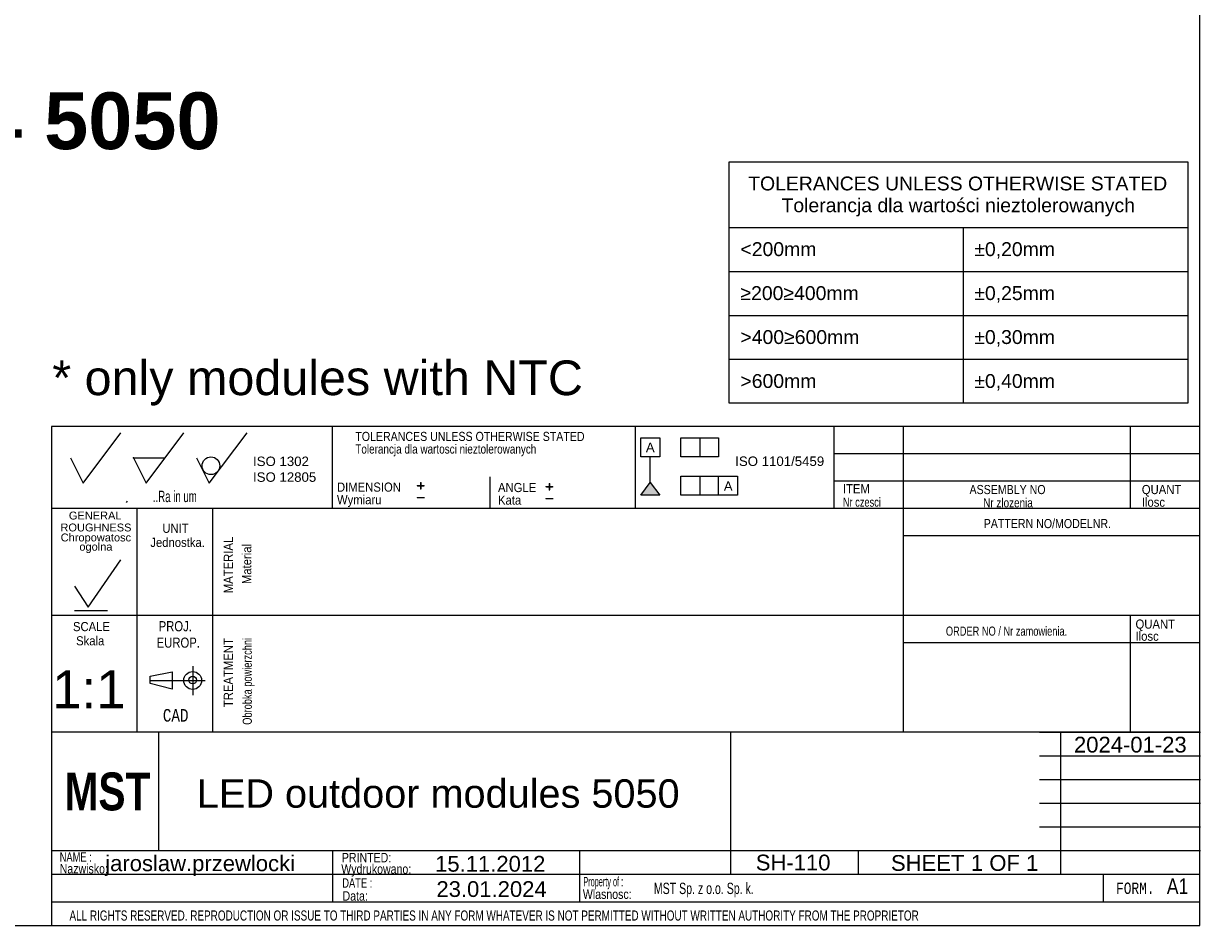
# Model space of a CAD drawing. Header units: millimetres. Extents: x 7 to 819, y 15 to 587.
# Tile 33 of 45: x 633 to 819, y 15 to 158. Entities that reach past the tile are written whole.
import ezdxf
from ezdxf.entities.mleader import LeaderData, LeaderLine
from ezdxf.enums import TextEntityAlignment as Align
from ezdxf.lldxf.tags import DXFTag
from ezdxf.math import Vec2, Vec3

# ---------------------------------------------------------------- set-up
doc = ezdxf.new("R2010")
doc.units = ezdxf.units.MM
for name, color, linetype in [('10', 7, 'Continuous'), ('Default', 7, 'Continuous'), ('frame', 7, 'Continuous')]:
    doc.layers.add(name, color=color, linetype=linetype)
doc.styles.add('SEACAD_Arial', font='arial.ttf')
doc.styles.add('SEACAD_Lucida_Console', font='lucon.TTF', dxfattribs={"width": 0.8})
tags = doc.linetypes.add('CENTER2', pattern=[28.575, 19.05, -3.175, 3.175, -3.175]).pattern_tags.tags
tags[10:11] = [DXFTag(74, 4), DXFTag(75, 0), DXFTag(340, '0'), DXFTag(46, 0.0), DXFTag(50, 0.0), DXFTag(44, 0.0), DXFTag(45, 0.0)]
tags[8:9] = [DXFTag(74, 4), DXFTag(75, 0), DXFTag(340, '0'), DXFTag(46, 0.0), DXFTag(50, 0.0), DXFTag(44, 0.0), DXFTag(45, 0.0)]
tags[6:7] = [DXFTag(74, 4), DXFTag(75, 0), DXFTag(340, '0'), DXFTag(46, 0.0), DXFTag(50, 0.0), DXFTag(44, 0.0), DXFTag(45, 0.0)]
tags[4:5] = [DXFTag(74, 4), DXFTag(75, 0), DXFTag(340, '0'), DXFTag(46, 0.0), DXFTag(50, 0.0), DXFTag(44, 0.0), DXFTag(45, 0.0)]

# ---------------------------------------------------------------- blocks, each defined once
blk = doc.blocks.new('SE')
at = {"layer": 'frame', "color": 7, "linetype": 'Continuous'}
for p, q in [((744.51, 125.33), (817.22, 125.33)), ((781.59, 125.33), (781.59, 118.36)), ((744.51, 118.36), (817.22, 118.36)), ((781.59, 118.36), (781.59, 111.4)), ((744.51, 111.4), (817.22, 111.4)), ((781.59, 111.4), (781.59, 104.43)), ((744.51, 104.43), (817.22, 104.43)), ((781.59, 104.43), (781.59, 97.46))]:
    blk.add_line(p, q, dxfattribs=at)
blk.add_lwpolyline([(744.51, 97.46), (744.51, 135.74), (817.22, 135.74), (817.22, 97.46), (744.51, 97.46)], dxfattribs=at)
at = {"layer": 'frame', "color": 7, "linetype": 'Continuous', "style": 'SEACAD_Arial'}
for s, p in [('TOLERANCES UNLESS OTHERWISE STATED', (747.51, 133.41)), ('Tolerancja dla wartości nieztolerowanych', (752.79, 129.96)), ('±0,20mm', (783.35, 123)), ('<200mm', (746.28, 123)), ('≥200≥400mm', (746.28, 116.03)), ('±0,25mm', (783.35, 116.03)), ('>400≥600mm', (746.28, 109.06)), ('±0,30mm', (783.35, 109.06)), ('>600mm', (746.28, 102.09)), ('±0,40mm', (783.35, 102.09))]:
    blk.add_text(s, height=2.2, dxfattribs=at).set_placement(p, align=Align.TOP_LEFT)
blk = doc.blocks.new('SEANNOT_GROUP75')
at = {"layer": 'Default', "color": 7, "linetype": 'Continuous', "style": 'SEACAD_Arial'}
blk.add_text('LED outdoor modules 5050', height=4.5, dxfattribs=at).set_placement((660.11, 37.84), align=Align.TOP_LEFT)
blk = doc.blocks.new('SEANNOT_GROUP77')
at = {"layer": 'Default', "color": 7, "linetype": 'Continuous', "style": 'SEACAD_Arial'}
blk.add_text('jaroslaw.przewlocki', height=2.5, dxfattribs=at).set_placement((645.59, 25.78), align=Align.TOP_LEFT)
blk = doc.blocks.new('SEANNOT_GROUP78')
at = {"layer": 'Default', "color": 7, "linetype": 'Continuous', "style": 'SEACAD_Arial'}
blk.add_text('SH-110', height=2.5, dxfattribs=at).set_placement((748.71, 25.9), align=Align.TOP_LEFT)
blk = doc.blocks.new('SEANNOT_GROUP79')
at = {"layer": 'Default', "color": 7, "linetype": 'Continuous', "style": 'SEACAD_Arial'}
blk.add_text('1:1', height=6, dxfattribs=at).set_placement((637.18, 55.12), align=Align.TOP_LEFT)
blk = doc.blocks.new('SEANNOT_GROUP80')
at = {"layer": 'Default', "color": 7, "linetype": 'Continuous', "style": 'SEACAD_Arial'}
blk.add_text('15.11.2012', height=2.5, dxfattribs=at).set_placement((697.88, 25.7), align=Align.TOP_LEFT)
blk = doc.blocks.new('SEANNOT_GROUP81')
at = {"layer": 'Default', "color": 7, "linetype": 'Continuous', "style": 'SEACAD_Arial'}
blk.add_text('23.01.2024', height=2.5, dxfattribs=at).set_placement((698.09, 21.69), align=Align.TOP_LEFT)
blk = doc.blocks.new('SEANNOT_GROUP83')
at = {"layer": 'Default', "color": 7, "linetype": 'Continuous', "style": 'SEACAD_Arial'}
for s, p in [('SHEET ', (770.14, 25.83)), ('1', (782.8, 25.83)), (' OF ', (784.76, 25.83)), ('1', (791.55, 25.83))]:
    blk.add_text(s, height=2.5, dxfattribs=at).set_placement(p, align=Align.TOP_LEFT)
blk = doc.blocks.new('SEANNOT_GROUP84')
at = {"layer": 'Default', "color": 7, "linetype": 'Continuous', "style": 'SEACAD_Arial'}
blk.add_text('2024-01-23', height=2.5, dxfattribs=at).set_placement((799.15, 44.59), align=Align.TOP_LEFT)
blk = doc.blocks.new('_Dot')
at = {"color": 0, "linetype": 'ByBlock', "lineweight": -2}
blk.add_line((-0.5, 0), (-1, 0), dxfattribs=at)
at = {"color": 0, "linetype": 'ByBlock', "const_width": 0.5}
blk.add_lwpolyline([(-0.25, 0, 1), (0.25, 0, 1)], format="xyb", close=True, dxfattribs=at)

msp = doc.modelspace()

# ---------------------------------------------------------------- hatches: boundary and pattern name
at = {"layer": 'Default', "linetype": 'Continuous'}
msp.add_hatch(color=7, dxfattribs=at).paths.add_polyline_path([(731.992, 84.877), (730.492, 82.892), (733.492, 82.892)])

# ---------------------------------------------------------------- linework, layer by layer
at = {"layer": '10', "color": 7, "linetype": 'Continuous'}
for p, q in [((681.575, 93.794), (681.575, 80.794)), ((729.575, 93.794), (729.575, 80.794)), ((761.075, 93.794), (761.075, 80.794)), ((772.075, 93.794), (772.075, 45.294)), ((808.075, 93.794), (808.075, 80.794)), ((642.075, 84.794), (648.075, 92.794)), ((652.075, 84.794), (658.075, 92.794)), ((662.075, 84.794), (668.075, 92.794)), ((640.075, 88.794), (642.075, 84.794)), ((650.075, 88.794), (655.075, 88.794)), ((650.075, 88.794), (652.075, 84.794)), ((660.075, 88.794), (662.075, 84.794)), ((819.075, 89.461), (761.075, 89.461)), ((706.575, 85.794), (706.575, 80.794)), ((819.075, 85.127), (761.075, 85.127)), ((819.075, 80.794), (637.075, 80.794)), ((648.949, 81.721), (649.125, 81.927)), ((650.575, 80.794), (650.575, 45.294)), ((650.575, 80.794), (650.575, 46.794)), ((662.575, 80.794), (662.575, 45.294)), ((819.075, 76.461), (772.075, 76.461)), ((642.877, 65.159), (648.076, 72.664)), ((640.735, 68.441), (642.877, 65.159)), ((819.075, 63.794), (637.075, 63.794)), ((640.735, 64.619), (645.934, 64.619)), ((808.075, 63.794), (808.075, 45.294)), ((819.075, 59.461), (772.075, 59.461)), ((652.721, 54.209), (656.206, 54.901)), ((652.721, 53.016), (652.721, 54.209)), ((656.206, 54.901), (656.206, 52.133)), ((659.45, 55.77), (659.45, 51.161)), ((659.45, 55.77), (659.45, 51.161)), ((656.206, 52.133), (652.721, 53.016)), ((744.7, 45.294), (637.075, 45.294)), ((744.575, 45.294), (637.075, 45.294)), ((654.075, 26.544), (654.075, 45.294)), ((793.7, 45.294), (819.2, 45.294)), ((797.075, 22.794), (797.075, 45.294)), ((793.7, 41.544), (819.2, 41.544)), ((793.7, 37.794), (819.2, 37.794)), ((793.7, 34.044), (819.2, 34.044)), ((793.7, 30.294), (819.2, 30.294)), ((637.075, 26.544), (819.2, 26.544)), ((681.603, 26.521), (681.603, 18.396)), ((720.78, 26.456), (720.78, 18.331)), ((764.95, 26.544), (764.95, 22.794)), ((637.075, 22.794), (793.7, 22.794)), ((803.762, 22.794), (803.762, 18.419)), ((637.075, 18.419), (819.075, 18.419))]:
    msp.add_line(p, q, dxfattribs=at)
at = {"layer": '10', "color": 7, "linetype": 'CENTER2'}
msp.add_line((652.721, 53.517), (661.436, 53.517), dxfattribs=at)
at = {"layer": '10', "color": 7, "linetype": 'Continuous'}
for points in [[(819.075, 14.669), (819.075, 93.794), (637.075, 93.794), (637.075, 14.669), (819.075, 14.669)], [(744.7, 45.294), (744.7, 22.794), (819.075, 22.794), (819.075, 45.294), (744.7, 45.294)]]:
    msp.add_lwpolyline(points, dxfattribs=at)
for centre, radius in [((662.347, 87.549), 1.402), ((659.45, 53.517), 1.415), ((659.45, 53.576), 0.607)]:
    msp.add_circle(centre, radius, dxfattribs=at)
msp.add_point((650.075, 88.794), dxfattribs=at)
at = {"layer": 'Default', "color": 7, "linetype": 'Continuous'}
for p, q in [((819.1, 14.67), (819.1, 586.67)), ((730.492, 88.983), (730.492, 91.983)), ((730.492, 91.983), (733.492, 91.983)), ((733.492, 91.983), (733.492, 88.983)), ((736.828, 88.983), (736.828, 91.983)), ((736.828, 91.983), (742.828, 91.983)), ((739.828, 91.983), (739.828, 88.983)), ((742.828, 91.983), (742.828, 88.983)), ((733.492, 88.983), (730.492, 88.983)), ((731.992, 84.877), (731.992, 88.983)), ((742.828, 88.983), (736.828, 88.983)), ((736.828, 82.892), (736.828, 85.892)), ((736.828, 85.892), (745.828, 85.892)), ((739.828, 85.892), (739.828, 82.892)), ((742.828, 82.892), (742.828, 85.892)), ((745.828, 85.892), (745.828, 82.892)), ((730.492, 82.892), (731.992, 84.877)), ((731.992, 84.877), (733.492, 82.892)), ((733.492, 82.892), (730.492, 82.892)), ((745.828, 82.892), (736.828, 82.892)), ((6.708, 14.67), (819.1, 14.67))]:
    msp.add_line(p, q, dxfattribs=at)

# ---------------------------------------------------------------- block references
at = {"layer": 'Default'}
for name in ['SEANNOT_GROUP79', 'SEANNOT_GROUP84', 'SEANNOT_GROUP75', 'SEANNOT_GROUP77', 'SEANNOT_GROUP80', 'SEANNOT_GROUP78', 'SEANNOT_GROUP83', 'SEANNOT_GROUP81']:
    msp.add_blockref(name, (0, 0), dxfattribs=at)
at = {"layer": 'frame'}
msp.add_blockref('SE', (0, 0), dxfattribs=at)

# ---------------------------------------------------------------- texts
at = {"layer": '10', "attachment_point": 1}
for s, insert, char_height, width, style in [('{\\farial rounded mt|b0||i0||c0|p34;\\C7;\\H1.45000002;\\W0.83002;TOLERANCES UNLESS OTHERWISE STATED}', (685.231, 92.931), 1.45, 38.61414, 'SEACAD_Arial'), ('{\\farial rounded mt|b0||i0||c0|p34;\\C7;\\H1.45000002;\\W0.77704;Tolerancja dla wartosci nieztolerowanych}', (685.231, 90.931), 1.45, 36.02936, 'SEACAD_Arial'), ('{\\farial rounded mt|b0||i0||c0|p34;\\C7;\\H1.45000002;\\W0.883;DIMENSION}', (682.324, 84.896), 1.45, 10.15001, 'SEACAD_Arial'), ('{\\farial rounded mt|b0||i0||c0|p34;\\C7;\\H1.45000002;\\W0.883;ANGLE}', (707.852, 84.832), 1.45, 6.05218, 'SEACAD_Arial'), ('{\\farial rounded mt|b0||i0||c0|p34;\\C7;\\H1.45000002;\\W0.883;ITEM}', (762.514, 84.637), 1.45, 4.25544, 'SEACAD_Arial'), ('{\\farial rounded mt|b0||i0||c0|p34;\\C7;\\H1.45000002;\\W0.83002;ASSEMBLY NO}', (782.593, 84.51), 1.45, 12.82936, 'SEACAD_Arial'), ('{\\farial rounded mt|b0||i0||c0|p34;\\C7;\\H1.45000002;\\W0.883;QUANT}', (809.905, 84.51), 1.45, 6.24131, 'SEACAD_Arial'), ('{\\farial rounded mt|b0||i0||c0|p34;\\C7;\\H1.8;\\W0.608;..Ra in um}', (653.139, 83.594), 1.8, 8.92175, 'SEACAD_Arial'), ('{\\farial rounded mt|b0||i0||c0|p34;\\C7;\\H1.45000002;\\W0.883;Wymiaru}', (682.324, 82.896), 1.45, 8.67569, 'SEACAD_Arial'), ('{\\farial rounded mt|b0||i0||c0|p34;\\C7;\\H1.45000002;\\W0.883;Kata}', (707.852, 82.832), 1.45, 5.07501, 'SEACAD_Arial'), ('{\\farial rounded mt|b0||i0||c0|p34;\\C7;\\H1.45000002;\\W0.72406;Nr czesci }', (762.514, 82.51), 1.45, 7.78588, 'SEACAD_Arial'), ('{\\farial rounded mt|b0||i0||c0|p34;\\C7;\\H1.45000002;\\W0.77704;Nr zlozenia}', (784.757, 82.411), 1.45, 9.50428, 'SEACAD_Arial'), ('{\\farial rounded mt|b0||i0||c0|p34;\\C7;\\H1.45000002;\\W0.883;Ilosc}', (809.905, 82.51), 1.45, 6.93479, 'SEACAD_Arial'), ('{\\farial rounded mt|b0||i0||c0|p34;\\C7;\\H1.45000002;\\W0.883;UNIT}', (654.641, 78.367), 1.45, 4.16088, 'SEACAD_Arial'), ('{\\farial rounded mt|b0||i0||c0|p34;\\C7;\\H1.45000002;\\W0.83002;PATTERN NO/MODELNR.}', (784.847, 79.116), 1.45, 21.43479, 'SEACAD_Arial'), ('{\\farial rounded mt|b0||i0||c0|p34;\\C7;\\H1.45000002;\\W0.883;Jednostka.}', (652.738, 76.128), 1.45, 8.72628, 'SEACAD_Arial'), ('{\\farial rounded mt|b0||i0||c0|p34;\\C7;\\H1.45000002;\\W0.883;SCALE}', (640.475, 62.782), 1.45, 5.86305, 'SEACAD_Arial'), ('{\\farial rounded mt|b0||i0||c0|p34;\\C7;\\H1.60000002;\\W0.8;PROJ.}', (654.062, 62.918), 1.6, 5.11305, 'SEACAD_Arial'), ('{\\farial rounded mt|b0||i0||c0|p34;\\C7;\\H1.45000002;\\W0.72406;ORDER NO / Nr zamowienia.}', (778.847, 62.061), 1.45, 25.03089, 'SEACAD_Arial'), ('{\\farial rounded mt|b0||i0||c0|p34;\\C7;\\H1.45000002;\\W0.883;QUANT}', (808.905, 63.177), 1.45, 6.24131, 'SEACAD_Arial'), ('{\\farial rounded mt|b0||i0||c0|p34;\\C7;\\H1.45000002;\\W0.883;Skala}', (640.976, 60.528), 1.45, 5.77723, 'SEACAD_Arial'), ('{\\farial rounded mt|b0||i0||c0|p34;\\C7;\\H1.60000002;\\W0.8;EUROP.}', (653.745, 60.311), 1.6, 6.64349, 'SEACAD_Arial'), ('{\\farial rounded mt|b0||i0||c0|p34;\\C7;\\H1.45000002;\\W0.883;Ilosc}', (808.905, 61.256), 1.45, 6.93479, 'SEACAD_Arial'), ('{\\fLucida Console|b0||i0||c0|p34;\\C7;\\H1.99999998;\\W0.8;CAD}', (654.724, 48.987), 2, 4.53334, 'SEACAD_Lucida_Console'), ('{\\farial rounded mt|b0||i0||c0|p34;\\C7;\\H1.5;\\W0.704;NAME :}', (638.376, 26.268), 1.5, 5.5761, 'SEACAD_Arial'), ('{\\farial rounded mt|b0||i0||c0|p34;\\C7;\\H1.5;\\W0.8;PRINTED:}', (683.099, 26.18), 1.5, 8.9879, 'SEACAD_Arial'), ('{\\farial rounded mt|b0||i0||c0|p34;\\C7;\\H1.5;\\W0.8;Nazwisko:}', (638.376, 24.421), 1.5, 7.67838, 'SEACAD_Arial'), ('{\\farial rounded mt|b0||i0||c0|p34;\\C7;\\H1.5;\\W0.8;Wydrukowano:}', (683.011, 24.37), 1.5, 11.43865, 'SEACAD_Arial'), ('{\\farial rounded mt|b0||i0||c0|p34;\\C7;\\H1.5;\\W0.46208;Property of :}', (721.38, 22.362), 1.5, 8.86958, 'SEACAD_Arial'), ('{\\farial rounded mt|b0||i0||c0|p34;\\C7;\\H1.5;\\W0.704;DATE :}', (683.165, 22.152), 1.5, 5.2174, 'SEACAD_Arial'), ('{\\farial rounded mt|b0||i0||c0|p34;\\C7;\\H1.8;\\W0.667;MST Sp. z o.o. Sp. k.}', (732.551, 21.452), 1.8, 58.30436, 'SEACAD_Arial'), ('{\\fLucida Console|b0||i0||c0|p34;\\C7;\\H1.8;\\W0.8;FORM.}', (805.825, 21.469), 1.8, 6.80001, 'SEACAD_Lucida_Console'), ('{\\farial rounded mt|b0||i0||c0|p34;\\C7;\\H2.50000002;\\W0.8;A1}', (813.862, 22.139), 2.5, 4.9829, 'SEACAD_Arial'), ('{\\farial rounded mt|b0||i0||c0|p34;\\C7;\\H1.5;\\W0.8;Data:}', (683.208, 20.102), 1.5, 6.19566, 'SEACAD_Arial'), ('{\\farial rounded mt|b0||i0||c0|p34;\\C7;\\H1.5;\\W0.8;Wlasnosc:}', (721.296, 20.377), 1.5, 10.89131, 'SEACAD_Arial'), ('{\\farial rounded mt|b0||i0||c0|p34;\\C7;\\H1.60000002;\\W0.704;ALL RIGHTS RESERVED. REPRODUCTION OR ISSUE TO THIRD PARTIES IN ANY FORM WHATEVER IS NOT PERMITTED WITHOUT WRITTEN AUTHORITY FROM THE PROPRIETOR}', (639.922, 17.047), 1.6, 148.00001, 'SEACAD_Arial')]:
    msp.add_mtext(s, dxfattribs=dict(at, insert=insert, char_height=char_height, width=width, style=style))
at = {"layer": '10', "char_height": 1.25, "attachment_point": 1}
for s, insert, width in [('{\\fArial|b0||i0||c0|p34;\\C7;\\H1.2499998;\\W1.;GENERAL}', (639.827, 80.287), 8.3424), ('{\\fArial|b0||i0||c0|p34;\\C7;\\H1.2499998;\\W1.;ROUGHNESS}', (638.492, 78.393), 11.22283)]:
    msp.add_mtext(s, dxfattribs=dict(at, insert=insert, width=width))
at = {"layer": '10', "insert": (644.111, 75.265), "char_height": 1.25, "width": 11.65265, "attachment_point": 5, "line_spacing_factor": 0.7}
msp.add_mtext('{\\fArial|b0||i0||c0|p34;\\C7;\\H1.24999998;\\W1.;Chropowatosc\\P}{\\fArial|b0||i0||c0|p34;\\C7;\\H1.24999998;\\W1.;ogolna}', dxfattribs=at)
at = {"layer": '10', "char_height": 1.45, "attachment_point": 1, "rotation": 89.99999, "style": 'SEACAD_Arial'}
for s, insert, width in [('{\\farial rounded mt|b0||i0||c0|p34;\\C7;\\H1.45000002;\\W0.883;MATERIAL}', (664.376, 67.352), 8.92066), ('{\\farial rounded mt|b0||i0||c0|p34;\\C7;\\H1.45000002;\\W0.883;Material}', (667.296, 68.795), 7.15315), ('{\\farial rounded mt|b0||i0||c0|p34;\\C7;\\H1.45000002;\\W0.72406;Obrobka powierzchni}', (667.376, 46.486), 17.04755), ('{\\farial rounded mt|b0||i0||c0|p34;\\C7;\\H1.45000002;\\W0.883;TREATMENT}', (664.376, 49.29), 10.87501)]:
    msp.add_mtext(s, dxfattribs=dict(at, insert=insert, width=width))
at = {"layer": 'Default'}
for s, insert, char_height, width, attachment_point in [('{\\fArial|b1||i0||c0|p34;\\C7;\\H9.;\\W1.;Rec LED 122x50mm 2x4 5050}', (488.445, 146.75), 9, 188.54001, 1), ('{\\fArial CE|b0||i0||c0|p34;\\C7;\\H5.5;\\W1.;* only modules with NTC}', (637.2, 104.249), 5.5, 92.85436, 1), ('{\\fArial CE|b0||i0||c0|p34;\\C7;\\H1.5;\\W1.;A}', (731.986, 91.206), 1.5, 1.40218, 2), ('{\\fArial|b0||i0||c0|p34;\\C7;\\H1.5;\\W1.;ISO 1302 \\P}{\\fArial|b0||i0||c0|p34;\\C7;\\H1.5;\\W1.;ISO 12805}', (669.021, 89.009), 1.5, 10.48633, 1), ('{\\fArial|b0||i0||c0|p34;\\C7;\\H1.5;\\W1.;ISO 1101/5459}', (752.506, 89.025), 1.5, 15.28486, 2), ('{\\fSolid Edge ISO|b0||i0||c0|p34;\\C7;\\H2.5;\\W1.;+\\P}', (694.794, 85.892), 2.5, 1.88245, 1), ('{\\fSolid Edge ISO|b0||i0||c0|p34;\\C7;\\H2.5;\\W1.;+\\P}', (715.187, 85.735), 2.5, 1.88245, 1), ('{\\fArial CE|b0||i0||c0|p34;\\C7;\\H1.5;\\W1.;A}', (744.342, 85.081), 1.5, 1.40218, 2), ('{\\fSolid Edge ISO|b0||i0||c0|p34;\\C7;\\H2.5;\\W1.;-\\P}', (694.794, 84.009), 2.5, 1.88245, 1), ('{\\fSolid Edge ISO|b0||i0||c0|p34;\\C7;\\H2.5;\\W1.;-\\P}', (715.187, 83.852), 2.5, 1.88245, 1)]:
    msp.add_mtext(s, dxfattribs=dict(at, insert=insert, char_height=char_height, width=width, attachment_point=attachment_point))

# ---------------------------------------------------------------- leaders
at = {"layer": 'Default', "color": 7, "linetype": 'Continuous'}
ml = msp.add_multileader_mtext('Standard', dxfattribs=at)
ml.set_content('{\\pxsm0.9;\\fImpact|b0||i0||c0|p34;\\W1.;MST\\P}', color=256)
ml.set_leader_properties()
ml.set_arrow_properties(name='DOT')
ml.build(insert=Vec2(0, 0))
ml.multileader.update_dxf_attribs({"leader_type": 0, "dogleg_length": 0, "arrow_head_size": 6})
ctx = ml.context
ctx.base_point, ctx.char_height, ctx.arrow_head_size = Vec3(637.147, 35.856), 6, 6
ctx.mtext.insert = Vec3(639.147, 38.919)

doc.saveas('drawing.dxf')
